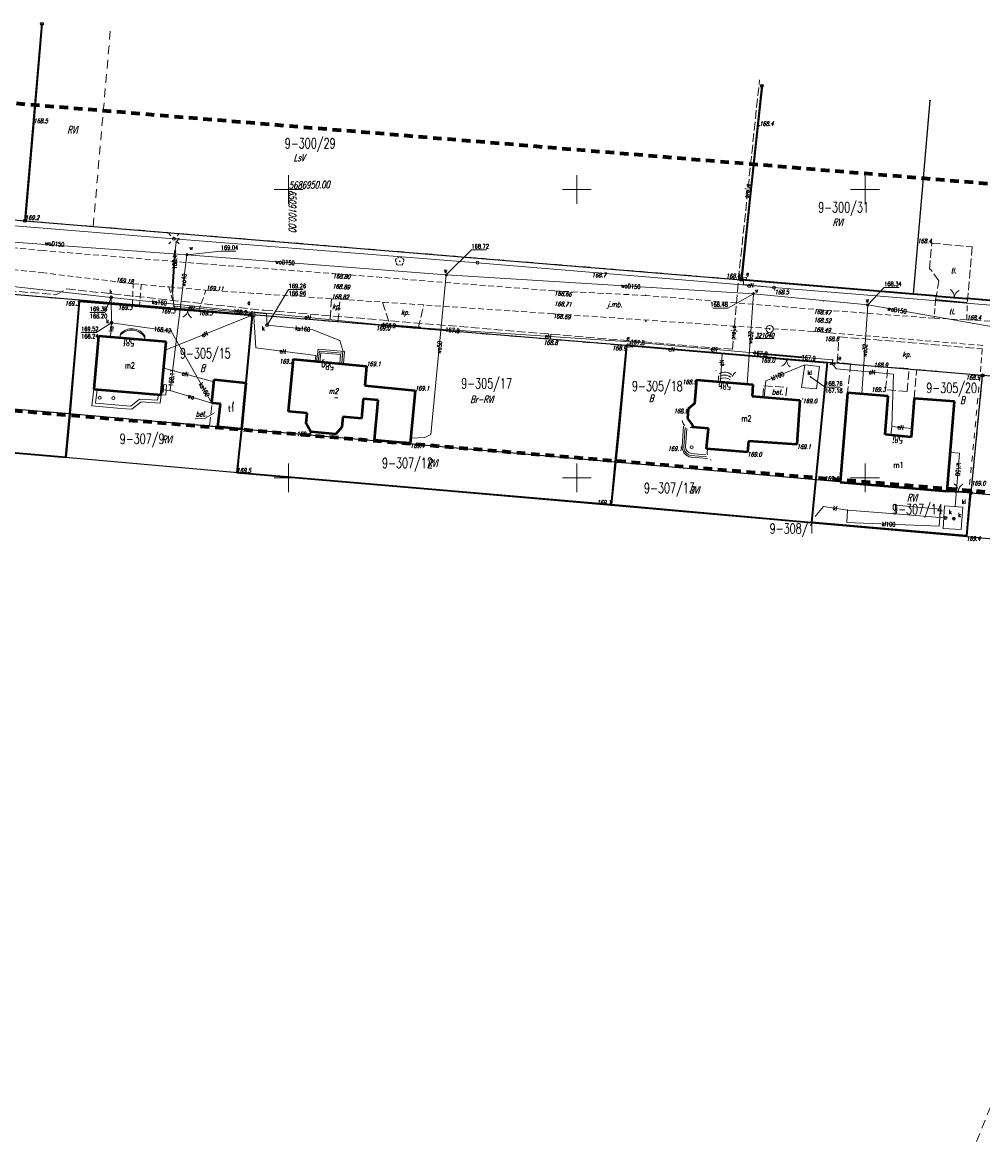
# Model space of a CAD drawing. Header units: metres. Extents: x 6508568 to 6510700, y 5686621 to 5687515.
# Tile 11 of 25: x 6509054 to 6509220, y 5686785 to 5686979. Entities that reach past the tile are written whole.
import ezdxf
from ezdxf.enums import TextEntityAlignment as Align

# ---------------------------------------------------------------- set-up
doc = ezdxf.new("R2010")
doc.units = ezdxf.units.M
for name, pattern in [('1', [0]), ('1_SUEP_A', [0]), ('1_SUEP_B', [10, 10]), ('1_SUES', [0]), ('1_SUKM', [0]), ('1_SUKP', [0]), ('1_SULO', [0]), ('1_SUPP_P', [2, 1.5, -0.5]), ('1_SUTP_A', [0]), ('1_SUTP_B', [15, 15]), ('1_SUWP', [0]), ('2_EGBU_A', [0]), ('4', [2.5, 1.5, -1]), ('BGS', [7.5, 7.5]), ('BGZ', [2, 1, -1]), ('BLO', [0]), ('GDE', [0]), ('KOC', [2, 1.5, -0.5]), ('KOJ', [0]), ('KON', [1.5, 1, -0.5]), ('KOS', [2, 1, -1]), ('KOU', [1.5, 1, -0.5]), ('SCH', [0])]:
    doc.linetypes.add(name, pattern=pattern)
doc.layers.get('0').update_dxf_attribs({"color": 250, "linetype": 'CONTINUOUS', "lineweight": 100})
for name, color, linetype, lineweight, true_color in [('Dzialki', 7, 'GDE', 25, 0x000000), ('EADTD_T_0', 214, 'CONTINUOUS', 25, 0x800080), ('EBTPO_L_2', 194, 'BLO', 18, 0x400080), ('EBUOA_T_0', 5, 'CONTINUOUS', 18, 0x0000ff), ('EBUOA_T_1', 14, 'CONTINUOUS', 18, 0x800000), ('EBUPP_L_1', 14, '1', 50, 0x800000), ('EGBB_E_T_0', 7, 'CONTINUOUS', 20, 0x000000), ('EGBB_L_0', 34, '2_EGBU_A', 50, 0x804000), ('EKLPK_L_0', 112, '4', 18, 0x00bb5e), ('EKLTK_T_0', 112, 'CONTINUOUS', 18, 0x00b95c), ('EUZPU_L_2', 7, 'KOU', 18, 0x000000), ('KRZYZE2000_L_0', 7, '1', 18, 0x000000), ('Numery_dzialek', 7, 'CONTINUOUS', 18, 0x000000), ('OPIS_KRZYZA_T_0', 7, 'CONTINUOUS', 18, 0x000000), ('P_SUEP_E_T_0', 1, 'CONTINUOUS', 0, 0xff0000), ('P_SUEP_L_0', 1, '1_SUPP_P', 18, 0xff0000), ('Punkty', 7, 'CONTINUOUS', 25, 0x000000), ('SDROK_T_0', 7, 'CONTINUOUS', 18, 0x000000), ('SDROK_T_1', 7, 'CONTINUOUS', 18, 0x000000), ('SDRPK_L_0', 7, 'KOJ', 25, 0x000000), ('SDRPK_L_1', 7, 'KOU', 18, 0x000000), ('SDRPK_L_2', 7, 'KOC', 18, 0x000000), ('SUE_E_T_1', 1, 'CONTINUOUS', 0, 0xff0000), ('SUE_L_1', 1, '1_SUES', 18, 0xff0000), ('SUE_T_3', 7, 'CONTINUOUS', 18, 0x000000), ('SUE_T_4', 1, 'CONTINUOUS', 18, 0xff0000), ('SUEP_E_T_0', 1, 'CONTINUOUS', 0, 0xff0000), ('SUEP_L_0', 1, '1_SUEP_A', 18, 0xff0000), ('SUER_T_0', 1, 'CONTINUOUS', 18, 0xff0000), ('SUK_E_T_2', 34, 'CONTINUOUS', 0, 0x803300), ('SUK_E_T_4', 34, 'CONTINUOUS', 0, 0x803300), ('SUK_L_3', 34, '1_SUKM', 18, 0x803300), ('SUK_T_3', 34, 'CONTINUOUS', 18, 0x803300), ('SUKP_E_T_0', 34, 'CONTINUOUS', 0, 0x803300), ('SUKP_L_0', 34, '1_SUKP', 18, 0x803300), ('SUKR_T_0', 34, 'CONTINUOUS', 18, 0x803300), ('SUL_L_1', 7, '1_SULO', 35, 0x000000), ('SUP_E_T_1', 7, 'CONTINUOUS', 0, 0x000000), ('SUP_T_2', 7, 'CONTINUOUS', 18, 0x000000), ('SUP_T_4', 7, 'CONTINUOUS', 18, 0x000000), ('SUTP_L_0', 30, '1_SUTP_A', 18, 0xff9100), ('SUW_E_T_2', 5, 'CONTINUOUS', 0, 0x0000ff), ('SUW_T_5', 5, 'CONTINUOUS', 18, 0x0000ff), ('SUWP_E_T_0', 5, 'CONTINUOUS', 0, 0x0000ff), ('SUWP_L_0', 5, '1_SUWP', 18, 0x0000ff), ('SUWR_T_0', 5, 'CONTINUOUS', 18, 0x0000ff), ('SZNPS_T_0', 7, 'CONTINUOUS', 18, 0x000000), ('SZNPS_T_3', 7, 'CONTINUOUS', 18, 0x000000), ('SZOPO_L_0', 7, 'BGS', 35, 0x000000), ('SZOPO_L_1', 7, 'BGS', 18, 0x000000), ('SZOPO_T_0', 7, 'CONTINUOUS', 18, 0x000000), ('SZZPZ_T_0', 7, 'CONTINUOUS', 18, 0x000000), ('WUKOS_T_1', 14, 'CONTINUOUS', 18, 0x800000), ('ZAKRES_L_0', 230, '4', 70, 0xff0080)]:
    doc.layers.add(name, color=color, linetype=linetype, lineweight=lineweight, true_color=true_color)
doc.styles.get("Standard").update_dxf_attribs({"font": 'Simplex.SHX', "width": 0.75})

# ---------------------------------------------------------------- blocks, each defined once
blk = doc.blocks.new('GRO')
at = {"linetype": 'CONTINUOUS'}
blk.add_circle((0, 0), 0.045, dxfattribs=at)
blk = doc.blocks.new('GRT')
at = {"linetype": 'CONTINUOUS'}
blk.add_circle((0, 0), 0.25, dxfattribs=at)
blk = doc.blocks.new('BUJ')
at = {"linetype": 'CONTINUOUS'}
blk.add_circle((0, 0), 0.25, dxfattribs=at)
blk = doc.blocks.new('OSP')
at = {"linetype": 'CONTINUOUS'}
for radius in [0.625, 0.045]:
    blk.add_circle((0, 0), radius, dxfattribs=at)
blk = doc.blocks.new('BGB')
at = {"linetype": 'CONTINUOUS'}
for centre, start, end in [((-1.5, 0), 359.9995, 60), ((1.5, 0), 120, 180.0005)]:
    blk.add_arc(centre, 1.5, start, end, dxfattribs=at)
blk = doc.blocks.new('DLI')
at = {"linetype": 'CONTINUOUS'}
blk.add_circle((0, 0), 0.045, dxfattribs=at)
for centre, start, end in [((-0.36, 0.12), 102.1445, 221.86), ((0, 0.38), 30.1401, 149.8599), ((0.36, 0.12), 318.14, 77.8555), ((-0.22, -0.3), 174.1482, 293.8542), ((0.22, -0.3), 246.1458, 5.8518)]:
    blk.add_arc(centre, 0.375, start, end, dxfattribs=at)
blk = doc.blocks.new('WSP')
at = {"linetype": 'CONTINUOUS'}
blk.add_circle((0, 0), 0.045, dxfattribs=at)
blk = doc.blocks.new('2_SUEO_W')
at = {"linetype": 'CONTINUOUS'}
for p, q in [((-0.53035, 0.53035), (-0.8839, 0.8839)), ((0.53035, 0.53035), (0.8839, 0.8839)), ((-0.53035, -0.53035), (-0.8839, -0.8839)), ((0.53035, -0.53035), (0.8839, -0.8839))]:
    blk.add_line(p, q, dxfattribs=at)
blk.add_circle((0, 0), 0.025, dxfattribs=at)
blk = doc.blocks.new('2_SUPP')
at = {"linetype": 'CONTINUOUS'}
blk.add_circle((0, 0), 0.25, dxfattribs=at)
blk = doc.blocks.new('2_SUES')
at = {"linetype": 'CONTINUOUS'}
for p, q in [((0.5, 0.25), (-0.5, 0.25)), ((-0.5, 0.25), (-0.5, -0.25)), ((0.5, -0.25), (0.5, 0.25)), ((-0.5, -0.25), (0.5, -0.25))]:
    blk.add_line(p, q, dxfattribs=at)
blk = doc.blocks.new('2_SUPS')
at = {"linetype": 'CONTINUOUS'}
blk.add_circle((0, 0), 0.0625, dxfattribs=at)
blk = doc.blocks.new('2_SUKS')
at = {"linetype": 'CONTINUOUS'}
blk.add_circle((0, 0), 0.25, dxfattribs=at)
blk = doc.blocks.new('2_SUPW')
at = {"linetype": 'CONTINUOUS'}
blk.add_circle((0, 0), 0.25, dxfattribs=at)
blk = doc.blocks.new('2_SUWW')
at = {"linetype": 'CONTINUOUS'}
for radius in [0.2, 0.175, 0.15, 0.125, 0.1, 0.075, 0.05, 0.025, 0.00715]:
    blk.add_circle((0, 0), radius, dxfattribs=at)

msp = doc.modelspace()

# ---------------------------------------------------------------- linework, layer by layer
at = {"layer": 'Dzialki'}
for p, q in [((6509054.3, 5686944.57), (6509057.25, 5686978.72)), ((6509178.53, 5686934.34), (6509182.09, 5686967.95)), ((6509208.4, 5686931.87), (6509211.28, 5686965.44)), ((6509031.25, 5686946.46), (6509054.3, 5686944.57)), ((6509054.3, 5686944.57), (6509170.68, 5686935)), ((6509063.74, 5686930.82), (6509013.89, 5686935.02)), ((6509170.68, 5686935), (6509178.53, 5686934.34)), ((6509178.53, 5686934.34), (6509208.4, 5686931.87)), ((6509062.02, 5686911.15), (6509063.74, 5686930.82)), ((6509093.69, 5686928.28), (6509063.74, 5686930.82)), ((6509208.4, 5686931.87), (6509238.02, 5686929.42)), ((6509091.85, 5686908.53), (6509093.69, 5686928.28)), ((6509158.61, 5686922.93), (6509093.69, 5686928.28)), ((6509156.67, 5686902.8), (6509158.61, 5686922.93)), ((6509193.48, 5686919.99), (6509158.61, 5686922.93)), ((6509191.49, 5686899.71), (6509193.48, 5686919.99)), ((6509220.38, 5686917.77), (6509193.48, 5686919.99)), ((6509218.4, 5686897.39), (6509220.38, 5686917.77)), ((6509254.2, 5686914.97), (6509220.38, 5686917.77)), ((6509012.35, 5686915.44), (6509062.02, 5686911.15)), ((6509061.32, 5686903.61), (6509062.02, 5686911.15)), ((6509062.02, 5686911.15), (6509091.85, 5686908.53)), ((6509011.73, 5686908.02), (6509061.32, 5686903.61)), ((6509091.2, 5686900.96), (6509091.85, 5686908.53)), ((6509091.85, 5686908.53), (6509156.67, 5686902.8)), ((6509061.32, 5686903.61), (6509091.2, 5686900.96)), ((6509155.94, 5686895.26), (6509156.67, 5686902.8)), ((6509156.67, 5686902.8), (6509191.49, 5686899.71)), ((6509091.2, 5686900.96), (6509155.94, 5686895.26)), ((6509190.78, 5686892.2), (6509191.49, 5686899.71)), ((6509191.49, 5686899.71), (6509218.4, 5686897.39)), ((6509217.67, 5686889.82), (6509218.4, 5686897.39)), ((6509218.4, 5686897.39), (6509252.5, 5686894.44)), ((6509155.94, 5686895.26), (6509190.78, 5686892.2)), ((6509190.78, 5686892.2), (6509217.67, 5686889.82)), ((6509217.67, 5686889.82), (6510077.15, 5686812.01))]:
    msp.add_line(p, q, dxfattribs=at)
at = {"layer": 'EBTPO_L_2', "linetype": '1', "lineweight": 18}
for p, q in [((6509070.74, 5686924.26), (6509070.89, 5686924.98)), ((6509075.01, 5686923.84), (6509075.07, 5686924.61)), ((6509065.91, 5686912.48), (6509066.25, 5686915.4)), ((6509066.84, 5686915.35), (6509066.55, 5686912.96)), ((6509078.11, 5686916.19), (6509078.86, 5686916.14)), ((6509078.28, 5686914.88), (6509078.33, 5686915.68)), ((6509078.33, 5686915.68), (6509078.36, 5686916.17)), ((6509078.74, 5686914.35), (6509078.86, 5686916.14)), ((6509074.15, 5686913.66), (6509072.66, 5686912.46)), ((6509072.83, 5686911.89), (6509074.45, 5686913.17)), ((6509077.31, 5686913.46), (6509074.15, 5686913.66)), ((6509074.45, 5686913.17), (6509077.75, 5686912.94)), ((6509077.31, 5686913.46), (6509077.45, 5686914.44)), ((6509077.75, 5686912.94), (6509077.95, 5686914.4)), ((6509077.95, 5686914.4), (6509078.74, 5686914.35)), ((6509077.98, 5686914.9), (6509078.28, 5686914.88)), ((6509065.91, 5686912.48), (6509070.99, 5686912.04)), ((6509072.66, 5686912.46), (6509066.55, 5686912.96)), ((6509070.99, 5686912.04), (6509072.83, 5686911.89))]:
    msp.add_line(p, q, dxfattribs=at)
at = {"layer": 'EBTPO_L_2', "linetype": 'SCH', "lineweight": 18}
for p, q in [((6509104.86, 5686920.2), (6509105.13, 5686922.3)), ((6509105.13, 5686922.3), (6509109.73, 5686921.89)), ((6509105.18, 5686920.17), (6509105.36, 5686921.99)), ((6509105.36, 5686921.99), (6509109.39, 5686921.62)), ((6509105.46, 5686920.14), (6509105.63, 5686921.67)), ((6509105.63, 5686921.67), (6509109.01, 5686921.39)), ((6509109.01, 5686921.39), (6509108.89, 5686919.81)), ((6509109.39, 5686921.62), (6509109.25, 5686919.78)), ((6509109.73, 5686921.89), (6509109.54, 5686919.76)), ((6509168.27, 5686905.45), (6509168.53, 5686908.96)), ((6509168.81, 5686908.73), (6509168.56, 5686905.44)), ((6509169.1, 5686908.58), (6509168.84, 5686905.39)), ((6509169.83, 5686903.89), (6509172.51, 5686903.65)), ((6509172.67, 5686903.35), (6509169.83, 5686903.58)), ((6509169.84, 5686904.22), (6509172.4, 5686903.97))]:
    msp.add_line(p, q, dxfattribs=at)
at = {"layer": 'EBTPO_L_2', "linetype": 'KOC', "lineweight": 18}
for p, q in [((6509086.32, 5686909.05), (6509086.74, 5686912.96)), ((6509087.79, 5686908.85), (6509086.32, 5686909.05))]:
    msp.add_line(p, q, dxfattribs=at)
at = {"layer": 'EBTPO_L_2', "linetype": '1', "lineweight": 18}
for centre, radius, start, end in [((6509072.8, 5686922.9), 2.71, 33.5953, 136.1837), ((6509072.84, 5686923.24), 2.62, 31.6926, 138.307)]:
    msp.add_arc(centre, radius, start, end, dxfattribs=at)
at = {"layer": 'EBTPO_L_2', "linetype": 'KOS', "lineweight": 18}
for centre, radius, start, end in [((6509172.68, 5686917.39), 1.91, 338.8284, 40.0962), ((6509178.51, 5686916.92), 1.69, 124.0774, 194.3971), ((6509169.71, 5686910.17), 1.44, 188.5969, 284.3206), ((6509174.18, 5686904.38), 1.57, 157.0028, 236.9939)]:
    msp.add_arc(centre, radius, start, end, dxfattribs=at)
at = {"layer": 'EBTPO_L_2', "linetype": 'SCH', "lineweight": 18}
for centre, radius, start, end in [((6509175.68, 5686916.65), 1.69, 47.3904, 123.2198), ((6509175.61, 5686916.1), 1.73, 52.7678, 117.2927), ((6509175.59, 5686915.63), 1.71, 54.5401, 116.312), ((6509170.12, 5686905.41), 1.85, 178.6746, 260.9968), ((6509170.12, 5686905.42), 1.56, 179.3692, 259.2901), ((6509170.14, 5686905.49), 1.3, 184.2236, 256.8175)]:
    msp.add_arc(centre, radius, start, end, dxfattribs=at)
at = {"layer": 'EBUPP_L_1', "linetype": '1'}
for p, q in [((6509067.07, 5686924.57), (6509066.25, 5686915.4)), ((6509078.77, 5686923.57), (6509067.07, 5686924.57)), ((6509077.95, 5686914.4), (6509078.77, 5686923.57)), ((6509086.74, 5686912.96), (6509087.11, 5686917.06)), ((6509087.11, 5686917.06), (6509092.61, 5686916.48)), ((6509066.25, 5686915.4), (6509077.95, 5686914.4)), ((6509092.61, 5686916.48), (6509091.87, 5686908.47)), ((6509170.79, 5686917), (6509170.44, 5686912.92)), ((6509170.79, 5686917), (6509180.56, 5686916.2)), ((6509180.56, 5686916.2), (6509180.43, 5686914.17)), ((6509180.43, 5686914.17), (6509188.71, 5686913.49)), ((6509188.71, 5686913.49), (6509188.16, 5686905.78)), ((6509196.97, 5686914.76), (6509195.66, 5686899.28)), ((6509204.03, 5686914.19), (6509196.97, 5686914.76)), ((6509203.49, 5686907.51), (6509204.03, 5686914.19)), ((6509208.5, 5686913.79), (6509207.98, 5686907.09)), ((6509215.53, 5686913.23), (6509208.5, 5686913.79)), ((6509214.22, 5686897.7), (6509215.53, 5686913.23)), ((6509088.22, 5686912.83), (6509086.74, 5686912.96)), ((6509087.78, 5686908.84), (6509088.22, 5686912.83)), ((6509169.3, 5686911.96), (6509169.21, 5686910.31)), ((6509170.44, 5686912.92), (6509169.3, 5686911.96)), ((6509169.21, 5686910.31), (6509170.1, 5686909.17)), ((6509091.87, 5686908.47), (6509087.78, 5686908.84)), ((6509170.1, 5686909.17), (6509170.07, 5686908.77)), ((6509172.82, 5686908.55), (6509170.07, 5686908.77)), ((6509172.52, 5686905.01), (6509172.82, 5686908.55)), ((6509207.98, 5686907.09), (6509203.49, 5686907.51)), ((6509179.77, 5686906.39), (6509179.59, 5686904.44)), ((6509188.16, 5686905.78), (6509179.77, 5686906.39)), ((6509179.59, 5686904.44), (6509172.52, 5686905.01)), ((6509195.66, 5686899.28), (6509214.22, 5686897.7))]:
    msp.add_line(p, q, dxfattribs=at)
at = {"layer": 'EGBB_L_0', "linetype": '2_EGBU_A'}
for p, q in [((6509067.07, 5686924.57), (6509066.25, 5686915.4)), ((6509078.77, 5686923.57), (6509067.07, 5686924.57)), ((6509077.95, 5686914.4), (6509078.77, 5686923.57)), ((6509100.03, 5686911.51), (6509100.88, 5686920.57)), ((6509100.88, 5686920.57), (6509113.54, 5686919.38)), ((6509113.54, 5686919.38), (6509113.26, 5686916)), ((6509086.74, 5686912.96), (6509087.11, 5686917.06)), ((6509087.11, 5686917.06), (6509092.61, 5686916.48)), ((6509066.25, 5686915.4), (6509077.95, 5686914.4)), ((6509092.61, 5686916.48), (6509091.87, 5686908.47)), ((6509113.26, 5686916), (6509121.97, 5686915.17)), ((6509121.97, 5686915.17), (6509121.12, 5686905.94)), ((6509170.79, 5686917), (6509170.44, 5686912.92)), ((6509170.79, 5686917), (6509180.56, 5686916.2)), ((6509180.56, 5686916.2), (6509180.43, 5686914.17)), ((6509112.96, 5686913.71), (6509112.66, 5686910.32)), ((6509115.55, 5686913.47), (6509112.96, 5686913.71)), ((6509114.94, 5686906.54), (6509115.55, 5686913.47)), ((6509180.43, 5686914.17), (6509188.71, 5686913.49)), ((6509188.71, 5686913.49), (6509188.16, 5686905.78)), ((6509196.97, 5686914.76), (6509195.66, 5686899.28)), ((6509204.03, 5686914.19), (6509196.97, 5686914.76)), ((6509203.49, 5686907.51), (6509204.03, 5686914.19)), ((6509208.5, 5686913.79), (6509207.98, 5686907.09)), ((6509215.53, 5686913.23), (6509208.5, 5686913.79)), ((6509214.22, 5686897.7), (6509215.53, 5686913.23)), ((6509088.22, 5686912.83), (6509086.74, 5686912.96)), ((6509087.78, 5686908.84), (6509088.22, 5686912.83)), ((6509103.27, 5686911.21), (6509100.03, 5686911.51)), ((6509103.1, 5686909.42), (6509103.27, 5686911.21)), ((6509169.3, 5686911.96), (6509169.21, 5686910.31)), ((6509170.44, 5686912.92), (6509169.3, 5686911.96)), ((6509103.86, 5686908), (6509103.1, 5686909.42)), ((6509109.42, 5686910.61), (6509109.26, 5686908.8)), ((6509112.66, 5686910.32), (6509109.42, 5686910.61)), ((6509169.21, 5686910.31), (6509170.1, 5686909.17)), ((6509091.87, 5686908.47), (6509087.78, 5686908.84)), ((6509108.21, 5686907.61), (6509103.86, 5686908)), ((6509109.26, 5686908.8), (6509108.21, 5686907.61)), ((6509170.1, 5686909.17), (6509170.07, 5686908.77)), ((6509172.82, 5686908.55), (6509170.07, 5686908.77)), ((6509172.52, 5686905.01), (6509172.82, 5686908.55)), ((6509207.98, 5686907.09), (6509203.49, 5686907.51)), ((6509121.12, 5686905.94), (6509114.94, 5686906.54)), ((6509179.77, 5686906.39), (6509179.59, 5686904.44)), ((6509188.16, 5686905.78), (6509179.77, 5686906.39)), ((6509179.59, 5686904.44), (6509172.52, 5686905.01)), ((6509195.66, 5686899.28), (6509214.22, 5686897.7))]:
    msp.add_line(p, q, dxfattribs=at)
at = {"layer": 'EKLPK_L_0', "linetype": '4'}
for p, q in [((6509054.3, 5686944.57), (6509057.25, 5686978.72)), ((6509066.14, 5686943.6), (6509069.12, 5686977.7)), ((6509178.53, 5686934.34), (6509182.09, 5686967.95)), ((6509031.25, 5686946.46), (6509054.3, 5686944.57)), ((6509054.3, 5686944.57), (6509066.14, 5686943.6)), ((6509066.14, 5686943.6), (6509170.68, 5686935)), ((6509013.89, 5686935.02), (6509063.74, 5686930.82)), ((6509170.68, 5686935), (6509178.53, 5686934.34)), ((6509178.53, 5686934.34), (6509208.4, 5686931.87)), ((6509063.74, 5686930.82), (6509062.02, 5686911.15)), ((6509093.69, 5686928.28), (6509063.74, 5686930.82)), ((6509208.4, 5686931.87), (6509238.02, 5686929.42)), ((6509091.85, 5686908.53), (6509093.69, 5686928.28)), ((6509093.69, 5686928.28), (6509158.61, 5686922.93)), ((6509220.38, 5686917.77), (6509218.4, 5686897.39)), ((6509254.2, 5686914.97), (6509220.38, 5686917.77)), ((6509091.85, 5686908.53), (6509062.02, 5686911.15)), ((6509091.2, 5686900.96), (6509091.85, 5686908.53)), ((6509155.94, 5686895.26), (6509091.2, 5686900.96)), ((6509217.67, 5686889.82), (6509218.4, 5686897.39)), ((6509218.4, 5686897.39), (6509252.5, 5686894.44)), ((6509190.78, 5686892.2), (6509217.67, 5686889.82)), ((6509219.32, 5686784.93), (6509263.23, 5686893.51))]:
    msp.add_line(p, q, dxfattribs=at)
at = {"layer": 'EUZPU_L_2', "linetype": 'KON'}
for p, q in [((6509146.12, 5686932.41), (6509161.93, 5686931.63)), ((6509191.13, 5686929.24), (6509161.93, 5686931.63)), ((6509211.96, 5686927.68), (6509191.13, 5686929.24)), ((6509191.01, 5686925.38), (6509145.93, 5686928.46)), ((6509191.01, 5686925.38), (6509220.5, 5686922.96)), ((6509220.33, 5686922.37), (6509219.95, 5686917.78))]:
    msp.add_line(p, q, dxfattribs=at)
at = {"layer": 'KRZYZE2000_L_0', "linetype": '1'}
for p, q in [((6509100, 5686947.5), (6509100, 5686952.5)), ((6509150, 5686947.5), (6509150, 5686952.5)), ((6509200, 5686947.5), (6509200, 5686952.5)), ((6509097.5, 5686950), (6509102.5, 5686950)), ((6509147.5, 5686950), (6509152.5, 5686950)), ((6509197.5, 5686950), (6509202.5, 5686950)), ((6509100, 5686897.5), (6509100, 5686902.5)), ((6509150, 5686897.5), (6509150, 5686902.5)), ((6509200, 5686897.5), (6509200, 5686902.5)), ((6509097.5, 5686900), (6509102.5, 5686900)), ((6509147.5, 5686900), (6509152.5, 5686900)), ((6509197.5, 5686900), (6509202.5, 5686900))]:
    msp.add_line(p, q, dxfattribs=at)
at = {"layer": 'P_SUEP_L_0', "linetype": '1_SUPP_P'}
for p, q in [((6509178.03, 5686934.39), (6509181.7, 5686969)), ((6509037.34, 5686933.62), (6509059.66, 5686931.76)), ((6509059.66, 5686931.76), (6509061.56, 5686932.76)), ((6509061.56, 5686932.76), (6509095.78, 5686929.06)), ((6509177.01, 5686922.29), (6509178.03, 5686934.39)), ((6509095.78, 5686929.06), (6509177.01, 5686922.29))]:
    msp.add_line(p, q, dxfattribs=at)
at = {"layer": 'SDROK_T_1', "linetype": 'CONTINUOUS'}
for p in [(6509087.19, 5686911.29), (6509083.8, 5686910.3)]:
    msp.add_line(p, (6509085.56, 5686910.38), dxfattribs=at)
at = {"layer": 'SDRPK_L_0', "linetype": 'KOJ'}
msp.add_line((6509217.73, 5686930.37), (6509212.24, 5686930.85), dxfattribs=at)
at = {"layer": 'SDRPK_L_1', "linetype": 'KOU'}
for p, q in [((6509057.48, 5686939.41), (6509047.32, 5686940.35)), ((6509085.07, 5686937.11), (6509057.48, 5686939.41)), ((6509057.6, 5686935.54), (6509039.93, 5686937.46)), ((6509085.07, 5686937.11), (6509107.73, 5686935.42)), ((6509073.07, 5686933.65), (6509057.6, 5686935.54)), ((6509107.73, 5686935.42), (6509146.12, 5686932.41)), ((6509072.93, 5686929.88), (6509073.07, 5686933.65)), ((6509073.07, 5686933.65), (6509079.26, 5686933.1)), ((6509074.48, 5686933.58), (6509074.16, 5686929.78)), ((6509079.26, 5686933.1), (6509085.7, 5686932.56)), ((6509080.36, 5686929.28), (6509079.26, 5686933.1)), ((6509084.39, 5686928.95), (6509085.7, 5686932.56)), ((6509107.45, 5686931.07), (6509085.7, 5686932.56)), ((6509107.45, 5686931.07), (6509145.93, 5686928.46)), ((6509212.24, 5686930.85), (6509211.96, 5686927.68)), ((6509217.65, 5686927.4), (6509217.73, 5686930.37)), ((6509211.96, 5686927.68), (6509217.65, 5686927.4)), ((6509217.65, 5686927.4), (6509235.74, 5686926.4))]:
    msp.add_line(p, q, dxfattribs=at)
at = {"layer": 'SDRPK_L_2', "linetype": 'KOC'}
for p, q in [((6509211.16, 5686936.18), (6509211.57, 5686940.7)), ((6509211.57, 5686940.7), (6509218.6, 5686940.04)), ((6509218.6, 5686940.04), (6509217.73, 5686930.37)), ((6509211.36, 5686936.17), (6509211.16, 5686936.18)), ((6509212.82, 5686934.19), (6509211.36, 5686936.17)), ((6509212.24, 5686930.85), (6509212.82, 5686934.19)), ((6509107.45, 5686931.07), (6509107.23, 5686927.15)), ((6509108.58, 5686927.03), (6509108.95, 5686931.11)), ((6509116.33, 5686930.46), (6509117.65, 5686926.32)), ((6509122.52, 5686925.89), (6509123.49, 5686929.98)), ((6509107.23, 5686927.15), (6509108.58, 5686927.03)), ((6509117.65, 5686926.32), (6509122.52, 5686925.89)), ((6509195.18, 5686920.04), (6509195.48, 5686924.48)), ((6509195.48, 5686924.48), (6509220.33, 5686922.37)), ((6509197.48, 5686919.8), (6509195.18, 5686920.04)), ((6509197.48, 5686919.8), (6509196.97, 5686914.76)), ((6509203.56, 5686915.31), (6509203.96, 5686919.2)), ((6509203.96, 5686919.2), (6509207.62, 5686918.93)), ((6509207.31, 5686914.98), (6509207.62, 5686918.93)), ((6509208.5, 5686913.79), (6509208.95, 5686918.81)), ((6509208.95, 5686918.81), (6509219.95, 5686917.78)), ((6509182.27, 5686914.02), (6509182.44, 5686915.95)), ((6509182.44, 5686915.95), (6509186.41, 5686915.69)), ((6509186.41, 5686915.69), (6509186.19, 5686913.7)), ((6509207.31, 5686914.98), (6509203.56, 5686915.31))]:
    msp.add_line(p, q, dxfattribs=at)
at = {"layer": 'SUE_L_1', "linetype": '1_SUES'}
for p, q in [((6509193.93, 5686919.64), (6509193.94, 5686919.86)), ((6509194.73, 5686919.55), (6509193.93, 5686919.64)), ((6509193.94, 5686919.86), (6509194.75, 5686919.79)), ((6509194.75, 5686919.79), (6509194.73, 5686919.55))]:
    msp.add_line(p, q, dxfattribs=at)
at = {"layer": 'SUEP_L_0', "linetype": '1_SUEP_B'}
for p, q in [((6509080.15, 5686941.46), (6509029.4, 5686945.57)), ((6509132.78, 5686937.31), (6509080.15, 5686941.46)), ((6509184.19, 5686933.01), (6509132.78, 5686937.31)), ((6509234.83, 5686928.91), (6509184.19, 5686933.01))]:
    msp.add_line(p, q, dxfattribs=at)
at = {"layer": 'SUEP_L_0', "linetype": '1_SUEP_A'}
for p, q in [((6509080.15, 5686941.46), (6509081.01, 5686941.44)), ((6509080.52, 5686940.89), (6509080.38, 5686939.36)), ((6509081.01, 5686941.44), (6509080.52, 5686940.89)), ((6509080.38, 5686939.36), (6509079.9, 5686932.28)), ((6509178.92, 5686934.56), (6509178.93, 5686933.51)), ((6509178.93, 5686933.51), (6509184.19, 5686933.01)), ((6509079.9, 5686932.28), (6509080.14, 5686929.78)), ((6509080.14, 5686929.78), (6509093.57, 5686928.54)), ((6509093.67, 5686928.78), (6509116.19, 5686926.53)), ((6509093.7, 5686928.22), (6509093.67, 5686928.78)), ((6509093.7, 5686928.22), (6509078.64, 5686922.15)), ((6509093.57, 5686928.54), (6509093.7, 5686928.22)), ((6509093.7, 5686928.22), (6509094, 5686927.93)), ((6509094, 5686927.93), (6509094.34, 5686922.53)), ((6509116.19, 5686926.53), (6509122.92, 5686926.01)), ((6509122.92, 5686926.01), (6509159.31, 5686923.6)), ((6509159.23, 5686922.94), (6509159.31, 5686923.6)), ((6509159.23, 5686922.94), (6509175.23, 5686921.52)), ((6509159.31, 5686923.6), (6509180.62, 5686921.7)), ((6509094.34, 5686922.53), (6509104.76, 5686921.21)), ((6509104.76, 5686921.21), (6509104.66, 5686920.21)), ((6509174.92, 5686916.66), (6509175.23, 5686921.52)), ((6509180.62, 5686921.7), (6509188.98, 5686920.91)), ((6509188.98, 5686920.91), (6509194.38, 5686920.45)), ((6509078.37, 5686919.03), (6509087.08, 5686916.68)), ((6509194.38, 5686920.45), (6509194.34, 5686919.83)), ((6509194.34, 5686919.83), (6509194.34, 5686919.71)), ((6509194.4, 5686919.59), (6509194.34, 5686919.71)), ((6509194.4, 5686919.59), (6509195.02, 5686918.93)), ((6509195.02, 5686918.93), (6509204.94, 5686918)), ((6509204.94, 5686918), (6509204.63, 5686908.91)), ((6509204.63, 5686908.91), (6509204.49, 5686907.42)), ((6509204.63, 5686908.91), (6509208.1, 5686908.59))]:
    msp.add_line(p, q, dxfattribs=at)
at = {"layer": 'SUK_L_3', "linetype": '1_SUKM'}
for p, q in [((6509188.96, 5686915.69), (6509189.53, 5686919.59)), ((6509189.53, 5686919.59), (6509192.08, 5686919.29)), ((6509192.08, 5686919.29), (6509191.58, 5686915.44)), ((6509191.58, 5686915.44), (6509188.96, 5686915.69)), ((6509213.55, 5686891.22), (6509213.8, 5686895.14)), ((6509213.8, 5686895.14), (6509216.94, 5686894.94)), ((6509216.94, 5686894.94), (6509216.69, 5686891.05)), ((6509216.69, 5686891.05), (6509213.55, 5686891.22))]:
    msp.add_line(p, q, dxfattribs=at)
at = {"layer": 'SUKP_L_0', "linetype": '1_SUKP'}
for p, q in [((6509032.51, 5686935.41), (6509069.26, 5686931.29)), ((6509096.17, 5686928.42), (6509069.26, 5686931.29)), ((6509069.26, 5686931.29), (6509069.32, 5686926.9)), ((6509069.32, 5686926.9), (6509069.11, 5686924.4)), ((6509069.32, 5686926.9), (6509079.67, 5686925.46)), ((6509096.28, 5686926.5), (6509096.17, 5686928.42)), ((6509079.67, 5686925.46), (6509086.74, 5686912.97)), ((6509096.28, 5686926.5), (6509104.25, 5686925.65)), ((6509104.25, 5686925.65), (6509108.89, 5686923.84)), ((6509108.89, 5686923.84), (6509109.41, 5686922.06)), ((6509109.41, 5686922.06), (6509109.24, 5686919.78)), ((6509182.8, 5686916.82), (6509189.53, 5686919.59)), ((6509182.52, 5686914), (6509182.8, 5686916.82)), ((6509214.79, 5686904.43), (6509216.38, 5686904.29)), ((6509216.38, 5686904.29), (6509215.63, 5686895.02)), ((6509192.81, 5686895.06), (6509191.36, 5686893.31)), ((6509196.94, 5686894.4), (6509192.81, 5686895.06)), ((6509196.84, 5686892.25), (6509196.94, 5686894.4)), ((6509196.94, 5686894.4), (6509205.24, 5686893.75)), ((6509205.24, 5686893.75), (6509205.28, 5686895.28)), ((6509205.24, 5686893.75), (6509212.97, 5686893.13)), ((6509205.28, 5686895.28), (6509213.05, 5686894.58)), ((6509213.05, 5686894.58), (6509212.97, 5686893.13)), ((6509212.85, 5686891.63), (6509196.84, 5686892.25)), ((6509212.97, 5686893.13), (6509212.85, 5686891.63)), ((6509213.67, 5686893.07), (6509212.97, 5686893.13)), ((6509213.97, 5686893.05), (6509213.67, 5686893.07))]:
    msp.add_line(p, q, dxfattribs=at)
at = {"layer": 'SUKR_T_0', "linetype": 'CONTINUOUS', "lineweight": 0}
for p, q in [((6509096.28, 5686926.5), (6509100.03, 5686932.64)), ((6509100.03, 5686932.64), (6509102.58, 5686932.64)), ((6509069.26, 5686931.29), (6509068.13, 5686928.67)), ((6509065.55, 5686928.67), (6509068.13, 5686928.67)), ((6509069.32, 5686926.9), (6509066.67, 5686925.19)), ((6509064.04, 5686925.19), (6509066.67, 5686925.19)), ((6509190.55, 5686917.51), (6509193.08, 5686915.74)), ((6509193.08, 5686915.74), (6509195.66, 5686915.74))]:
    msp.add_line(p, q, dxfattribs=at)
at = {"layer": 'SUL_L_1', "linetype": '1_SULO'}
for p, q in [((6509079.9, 5686932.28), (6509080.38, 5686939.36)), ((6509122.92, 5686926.01), (6509116.19, 5686926.53)), ((6509180.62, 5686921.7), (6509188.98, 5686920.91))]:
    msp.add_line(p, q, dxfattribs=at)
at = {"layer": 'SUTP_L_0', "linetype": '1_SUTP_B'}
for p, q in [((6509029.4, 5686945.57), (6509080.15, 5686941.46)), ((6509080.15, 5686941.46), (6509132.78, 5686937.31)), ((6509132.78, 5686937.31), (6509184.19, 5686933.01)), ((6509184.19, 5686933.01), (6509234.83, 5686928.91))]:
    msp.add_line(p, q, dxfattribs=at)
at = {"layer": 'SUWP_L_0', "linetype": '1_SUWP'}
for p, q in [((6509082.4, 5686938.7), (6509050.79, 5686940.96)), ((6509082.4, 5686938.7), (6509079.51, 5686915.18)), ((6509127.38, 5686935.19), (6509082.4, 5686938.7)), ((6509124.7, 5686907.55), (6509127.38, 5686935.19)), ((6509180.65, 5686931.93), (6509127.38, 5686935.19)), ((6509179.55, 5686916.28), (6509180.65, 5686931.93)), ((6509200.46, 5686929.98), (6509180.65, 5686931.93)), ((6509199.46, 5686914.56), (6509200.46, 5686929.98)), ((6509223.18, 5686926.03), (6509200.46, 5686929.98)), ((6509079.51, 5686915.18), (6509078.03, 5686915.29)), ((6509079.51, 5686915.18), (6509086.74, 5686912.96)), ((6509123.65, 5686907.01), (6509124.7, 5686907.55)), ((6509121.21, 5686906.9), (6509123.65, 5686907.01))]:
    msp.add_line(p, q, dxfattribs=at)
at = {"layer": 'SUWR_T_0', "linetype": 'CONTINUOUS', "lineweight": 0}
for p, q in [((6509082.4, 5686938.7), (6509088.27, 5686939.3)), ((6509088.27, 5686939.3), (6509090.87, 5686939.3)), ((6509127.38, 5686935.19), (6509131.75, 5686939.52)), ((6509131.75, 5686939.52), (6509134.36, 5686939.52)), ((6509200.46, 5686929.98), (6509203.31, 5686933.01)), ((6509203.31, 5686933.01), (6509205.94, 5686933.01)), ((6509180.65, 5686931.93), (6509176.2, 5686929.44)), ((6509173.57, 5686929.44), (6509176.2, 5686929.44))]:
    msp.add_line(p, q, dxfattribs=at)
at = {"layer": 'SZOPO_L_0', "linetype": 'BGS'}
for p, q in [((6509057.21, 5686978.74), (6509055.8, 5686961.52)), ((6509180.13, 5686948.9), (6509182.21, 5686968.14)), ((6509055.8, 5686961.52), (6509054.32, 5686944.72)), ((6509178.6, 5686934.34), (6509180.13, 5686948.9)), ((6509212.58, 5686931.52), (6509178.6, 5686934.34)), ((6509063.69, 5686930.63), (6509062.06, 5686911.14)), ((6509063.69, 5686930.63), (6509080.38, 5686929.27)), ((6509212.58, 5686931.52), (6509217.67, 5686931.1)), ((6509237.92, 5686929.37), (6509217.67, 5686931.1)), ((6509080.38, 5686929.27), (6509084.39, 5686928.95)), ((6509084.39, 5686928.95), (6509093.68, 5686928.24)), ((6509093.68, 5686928.24), (6509092.61, 5686916.48)), ((6509158.64, 5686922.94), (6509157.27, 5686908.3)), ((6509184.51, 5686920.74), (6509158.64, 5686922.94)), ((6509184.51, 5686920.74), (6509188.37, 5686920.41)), ((6509188.37, 5686920.41), (6509193.42, 5686919.99)), ((6509193.42, 5686919.99), (6509190.71, 5686892.26)), ((6509062.06, 5686911.14), (6509061.39, 5686903.58)), ((6509011.73, 5686908.02), (6509061.39, 5686903.58)), ((6509091.87, 5686908.47), (6509091.03, 5686900.92)), ((6509157.27, 5686908.3), (6509155.96, 5686895.38)), ((6509091.03, 5686900.92), (6509155.96, 5686895.38)), ((6509214.22, 5686897.7), (6509218.2, 5686897.55)), ((6509218.2, 5686897.55), (6509217.58, 5686889.93)), ((6509155.96, 5686895.38), (6509190.71, 5686892.26)), ((6509217.58, 5686889.93), (6509190.71, 5686892.26))]:
    msp.add_line(p, q, dxfattribs=at)
at = {"layer": 'SZOPO_L_1', "linetype": 'BGZ', "lineweight": 18}
msp.add_line((6509219.95, 5686917.78), (6509218.03, 5686897.91), dxfattribs=at)
at = {"layer": 'ZAKRES_L_0', "linetype": '4'}
for p, q in [((6508933.22, 5686974.8), (6509353.23, 5686940.17)), ((6509362.8, 5686885.67), (6508982.44, 5686917.49))]:
    msp.add_line(p, q, dxfattribs=at)

# ---------------------------------------------------------------- block references
at = {"layer": 'EBUOA_T_0', "rotation": 2.3959110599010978}
for p in [(6509067.26, 5686913.9), (6509069.63, 5686913.84)]:
    msp.add_blockref('BUJ', p, dxfattribs=at)
at = {"layer": 'EBUOA_T_0'}
msp.add_blockref('BUJ', (6509169.93, 5686905.32), dxfattribs=at)
at = {"layer": 'Punkty'}
for name, p in [('GRT', (6509057.25, 5686978.72)), ('GRT', (6509182.09, 5686967.95)), ('GRO', (6509211.28, 5686965.44)), ('GRT', (6509054.3, 5686944.57)), ('GRO', (6509170.68, 5686935)), ('GRT', (6509178.53, 5686934.34)), ('GRO', (6509063.74, 5686930.82)), ('GRO', (6509208.4, 5686931.87)), ('GRO', (6509093.69, 5686928.28)), ('GRO', (6509158.61, 5686922.93)), ('GRO', (6509193.48, 5686919.99)), ('GRT', (6509220.38, 5686917.77)), ('GRO', (6509062.02, 5686911.15)), ('GRO', (6509091.85, 5686908.53)), ('GRO', (6509061.32, 5686903.61)), ('GRO', (6509156.67, 5686902.8)), ('GRO', (6509091.2, 5686900.96)), ('GRO', (6509191.49, 5686899.71)), ('GRT', (6509218.4, 5686897.39)), ('GRO', (6509155.94, 5686895.26)), ('GRO', (6509190.78, 5686892.2)), ('GRO', (6509217.67, 5686889.82))]:
    msp.add_blockref(name, p, dxfattribs=at)
at = {"layer": 'SUE_T_3'}
for name in ['2_SUEO_W', '2_SUPP']:
    msp.add_blockref(name, (6509080.15, 5686941.46), dxfattribs=at)
at = {"layer": 'SUE_T_4'}
for p, rotation in [((6509178.92, 5686934.56), 353.6907843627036), ((6509093.7, 5686928.22), 354.6156756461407), ((6509159.23, 5686922.94), 356.6810964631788)]:
    msp.add_blockref('2_SUES', p, dxfattribs=dict(at, rotation=rotation))
at = {"layer": 'SUER_T_0'}
for p in [(6509080.52, 5686940.89), (6509081.01, 5686941.44), (6509080.38, 5686939.36), (6509178.93, 5686933.51), (6509079.9, 5686932.28), (6509080.14, 5686929.78), (6509093.67, 5686928.78), (6509093.57, 5686928.54), (6509093.69, 5686928.41), (6509116.19, 5686926.53), (6509122.92, 5686926.01), (6509159.31, 5686923.6), (6509180.62, 5686921.7), (6509188.98, 5686920.91), (6509194.38, 5686920.45)]:
    msp.add_blockref('2_SUPS', p, dxfattribs=at)
at = {"layer": 'SUK_T_3'}
for p in [(6509069.26, 5686931.29), (6509069.32, 5686926.9), (6509096.28, 5686926.5)]:
    msp.add_blockref('2_SUKS', p, dxfattribs=at)
at = {"layer": 'SUKR_T_0'}
for p in [(6509069.26, 5686931.29), (6509069.32, 5686926.9), (6509079.67, 5686925.46), (6509096.28, 5686926.5), (6509190.55, 5686917.51), (6509196.94, 5686894.4), (6509205.28, 5686895.28), (6509213.97, 5686893.05), (6509215.4, 5686892.94)]:
    msp.add_blockref('2_SUPS', p, dxfattribs=at)
at = {"layer": 'SUP_T_2'}
for p in [(6509080.15, 5686941.46), (6509132.78, 5686937.31), (6509184.19, 5686933.01)]:
    msp.add_blockref('2_SUPP', p, dxfattribs=at)
at = {"layer": 'SUP_T_4'}
for p in [(6509213.97, 5686893.05), (6509215.4, 5686892.94)]:
    msp.add_blockref('2_SUPW', p, dxfattribs=at)
at = {"layer": 'SUW_T_5'}
for p in [(6509082.4, 5686938.7), (6509127.38, 5686935.19), (6509180.65, 5686931.93), (6509200.46, 5686929.98)]:
    msp.add_blockref('2_SUWW', p, dxfattribs=at)
at = {"layer": 'SUWR_T_0'}
for p in [(6509082.4, 5686938.7), (6509127.38, 5686935.19), (6509180.65, 5686931.93), (6509200.46, 5686929.98), (6509079.51, 5686915.18)]:
    msp.add_blockref('2_SUPS', p, dxfattribs=at)
at = {"layer": 'SZNPS_T_0', "rotation": 2.4000091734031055}
msp.add_blockref('OSP', (6509183.46, 5686925.8), dxfattribs=at)
at = {"layer": 'SZOPO_T_0'}
for p, rotation in [((6509215.48, 5686931.28), 355.28293987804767), ((6509082.55, 5686929.1), 175.4374422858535), ((6509186.39, 5686920.59), 175.1806135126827), ((6509216.17, 5686897.63), 357.8250739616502)]:
    msp.add_blockref('BGB', p, dxfattribs=dict(at, rotation=rotation))
at = {"layer": 'SZZPZ_T_0'}
msp.add_blockref('DLI', (6509119.3, 5686937.56), dxfattribs=at)
at = {"layer": 'WUKOS_T_1'}
for p in [(6509181.68, 5686961.05), (6509211.57, 5686940.7), (6509178.35, 5686934.61), (6509184.31, 5686932.59), (6509161.93, 5686931.63), (6509192.81, 5686930.67), (6509161.97, 5686927.17), (6509189.19, 5686913.7), (6509208.49, 5686913.97), (6509195.41, 5686899.5)]:
    msp.add_blockref('WSP', p, dxfattribs=at)

# ---------------------------------------------------------------- texts
at = {"layer": 'EADTD_T_0', "width": 0.7}
for s, rotation, p in [('58f', 177.52, (6509072.34, 5686924.12)), ('58g', 177.52, (6509106.81, 5686920.01)), ('58h', 175.32, (6509175.71, 5686916.6)), ('58i', 174.66, (6509205.74, 5686907.3))]:
    msp.add_text(s, height=1.25, rotation=rotation, dxfattribs=at).set_placement(p, align=Align.CENTER)
at = {"layer": 'EBUOA_T_1', "oblique": 15, "width": 0.7}
msp.add_text('m2', height=0.9, dxfattribs=at).set_placement((6509107.8, 5686915.04), align=Align.MIDDLE)
msp.add_text('t', height=0.9, rotation=2.3959, dxfattribs=at).set_placement((6509090.29, 5686912.79), align=Align.MIDDLE)
at = {"layer": 'EGBB_E_T_0', "width": 0.7}
for s, p in [('m2', (6509072.51, 5686919.49)), ('_', (6509108.26, 5686914.43)), ('t1', (6509090.12, 5686911.99)), ('m2', (6509179.44, 5686910.3)), ('m1', (6509205.8, 5686902.24))]:
    msp.add_text(s, height=1, dxfattribs=at).set_placement(p, align=Align.MIDDLE)
at = {"layer": 'EKLTK_T_0', "oblique": 15, "width": 0.7}
for s, p in [('RVI', (6509062.54, 5686960.36)), ('LsV', (6509101.88, 5686955.51)), ('RVI', (6509195.27, 5686944.31)), ('B', (6509162.91, 5686913.8)), ('B', (6509216.89, 5686913.49))]:
    msp.add_text(s, height=1.25, dxfattribs=at).set_placement(p, align=Align.MIDDLE)
for s, p in [('B', (6509084.73, 5686919.66)), ('Br-RVI', (6509131.55, 5686914.24)), ('RVI', (6509078.03, 5686907.27)), ('RVI', (6509124.1, 5686903.17)), ('RVI', (6509169.51, 5686898.53)), ('RVI', (6509207.27, 5686897.17))]:
    msp.add_text(s, height=1.25, dxfattribs=at).set_placement(p, align=Align.TOP_LEFT)
at = {"layer": 'Numery_dzialek', "width": 0.7}
for s, p in [('9-300/29', (6509099.36, 5686958.88)), ('9-300/31', (6509191.86, 5686947.78)), ('9-305/15', (6509081.18, 5686922.47)), ('9-305/17', (6509129.95, 5686917.25)), ('9-305/18', (6509159.57, 5686916.79)), ('9-305/20', (6509210.61, 5686916.47)), ('9-307/9', (6509070.74, 5686907.65)), ('9-307/12', (6509116.23, 5686903.45)), ('9-307/13', (6509161.67, 5686899.12)), ('9-307/14', (6509204.69, 5686895.45)), ('9-308/1', (6509183.45, 5686892.09))]:
    msp.add_text(s, height=1.75, dxfattribs=at).set_placement(p, align=Align.TOP_LEFT)
at = {"layer": 'OPIS_KRZYZA_T_0', "oblique": 15, "width": 0.7}
for s, rotation, p in [('5686950.00', 1.3079, (6509100.06, 5686950.08)), ('6509100.00', 270, (6509100.06, 5686949.89))]:
    msp.add_text(s, height=1.25, rotation=rotation, dxfattribs=at).set_placement(p)
at = {"layer": 'P_SUEP_E_T_0', "lineweight": 9, "width": 0.7}
for rotation, p in [(83.9471, (6509179.66, 5686949.75)), (85.1815, (6509177.25, 5686925.18))]:
    msp.add_text('proj.e', height=0.75, rotation=rotation, dxfattribs=at).set_placement(p, align=Align.MIDDLE)
at = {"layer": 'SDROK_T_0', "oblique": 15, "width": 0.7}
msp.add_text('j.mb.', height=0.9, rotation=358.3153, dxfattribs=at).set_placement((6509156.6, 5686929.95), align=Align.MIDDLE)
at = {"layer": 'SDROK_T_1', "oblique": 15, "width": 0.7}
for s, p in [('tl.', (6509215.36, 5686935.94)), ('kp.', (6509108.35, 5686929.56)), ('kp.', (6509120.27, 5686928.56)), ('tl.', (6509215.05, 5686928.84)), ('kp.', (6509207.25, 5686921.27)), ('bet.', (6509184.8, 5686914.88))]:
    msp.add_text(s, height=0.9, dxfattribs=at).set_placement(p, align=Align.MIDDLE)
msp.add_text('bet.', height=0.9, rotation=2.3959, dxfattribs=at).set_placement((6509085.87, 5686910.69), align=Align.RIGHT)
at = {"layer": 'SUE_E_T_1', "lineweight": 9, "width": 0.7}
for p in [(6509179.39, 5686934.99), (6509092.9, 5686930.03), (6509158.68, 5686923.86), (6509195.36, 5686920.44)]:
    msp.add_text('e', height=0.75, dxfattribs=at).set_placement(p)
at = {"layer": 'SUEP_E_T_0', "lineweight": 9, "width": 0.7}
for rotation, p in [(354.5699, (6509180.13, 5686933.4)), (354.7283, (6509083.18, 5686929.5)), (354.2944, (6509103.35, 5686927.82)), (21.9546, (6509085.48, 5686924.91)), (356.2037, (6509145.03, 5686924.55)), (352.7803, (6509099.02, 5686921.94)), (354.9271, (6509166.44, 5686922.3)), (354.905, (6509173.81, 5686922.31)), (86.3428, (6509175.13, 5686919.94)), (344.9087, (6509082.09, 5686918.03)), (354.6442, (6509201.22, 5686918.35)), (354.716, (6509206.15, 5686908.77))]:
    msp.add_text('eN', height=0.75, rotation=rotation, dxfattribs=at).set_placement(p, align=Align.MIDDLE)
at = {"layer": 'SUER_T_0', "lineweight": 9, "width": 0.7}
for s, rotation, p in [('168.4', 87.6393, (6509080.33, 5686938.64)), ('168.2', 354.7283, (6509092.87, 5686928.61))]:
    msp.add_text(s, height=0.75, rotation=rotation, dxfattribs=at).set_placement(p, align=Align.MIDDLE_RIGHT)
for s, rotation, p in [('167.9', 355.6386, (6509116.19, 5686926.53)), ('167.8', 353.69, (6509127.21, 5686925.73)), ('167.8', 355.1526, (6509159.31, 5686923.6)), ('167.8', 354.2959, (6509180.62, 5686921.7)), ('167.9', 355.8728, (6509188.98, 5686920.91))]:
    msp.add_text(s, height=0.75, rotation=rotation, dxfattribs=at).set_placement(p, align=Align.MIDDLE_LEFT)
at = {"layer": 'SUK_E_T_2', "lineweight": 9, "width": 0.7}
for p in [(6509190.05, 5686917.86), (6509216.79, 5686895.48)]:
    msp.add_text('kl', height=0.75, dxfattribs=at).set_placement(p)
at = {"layer": 'SUK_E_T_4', "lineweight": 9, "width": 0.7}
msp.add_text('k', height=0.75, dxfattribs=at).set_placement((6509068.98, 5686931.89))
msp.add_text('k', height=0.75, dxfattribs=at).set_placement((6509068.86, 5686926.8), align=Align.RIGHT)
msp.add_text('k', height=0.75, dxfattribs=at).set_placement((6509095.88, 5686926.3), align=Align.TOP_RIGHT)
at = {"layer": 'SUKP_E_T_0', "lineweight": 9, "width": 0.7}
for s, rotation, p in [('ks160', 353.9123, (6509077.63, 5686930.4)), ('ks', 85.212, (6509069.23, 5686925.84)), ('ks160', 353.9124, (6509102.47, 5686925.84)), ('kl100', 22.3716, (6509184.83, 5686917.66)), ('ks160', 299.4964, (6509085.41, 5686915.31)), ('kl150', 265.3745, (6509216.15, 5686901.48)), ('kl', 350.9205, (6509194.79, 5686894.74)), ('kl100', 357.7823, (6509204.1, 5686891.97))]:
    msp.add_text(s, height=0.75, rotation=rotation, dxfattribs=at).set_placement(p, align=Align.MIDDLE)
at = {"layer": 'SUKR_T_0', "lineweight": 9, "width": 0.7}
for s, p in [('169.26', (6509100.03, 5686933.64)), ('166.96', (6509100.03, 5686932.39)), ('169.38', (6509065.55, 5686929.67)), ('166.20', (6509065.55, 5686928.42)), ('169.52', (6509064.04, 5686926.19)), ('168.24', (6509064.04, 5686924.94)), ('168.76', (6509193.08, 5686916.74)), ('167.18', (6509193.08, 5686915.49))]:
    msp.add_text(s, height=0.75, dxfattribs=at).set_placement(p, align=Align.TOP_LEFT)
msp.add_text('168.42', height=0.75, rotation=352.2314, dxfattribs=at).set_placement((6509079.67, 5686925.46), align=Align.MIDDLE_RIGHT)
at = {"layer": 'SUP_E_T_1', "lineweight": 9, "width": 0.7}
for p in [(6509214.56, 5686893.71), (6509216.16, 5686893.21)]:
    msp.add_text('k', height=0.75, dxfattribs=at).set_placement(p)
at = {"layer": 'SUW_E_T_2', "lineweight": 9, "width": 0.7}
msp.add_text('w', height=0.75, dxfattribs=at).set_placement((6509083.44, 5686939.51), align=Align.RIGHT)
for p in [(6509126.96, 5686935.55), (6509180.9, 5686932.12), (6509200.09, 5686930.43)]:
    msp.add_text('w', height=0.75, dxfattribs=at).set_placement(p)
at = {"layer": 'SUWP_E_T_0', "lineweight": 9, "width": 0.7}
for s, rotation, p in [('woD150', 355.3228, (6509059.46, 5686940.58)), ('woD150', 355.538, (6509099.41, 5686937.37)), ('wo40', 83.0041, (6509081.86, 5686934.31)), ('woD150', 356.498, (6509159.37, 5686933.23)), ('woD150', 350.1374, (6509205.55, 5686929.1)), ('wo32', 85.9769, (6509180.12, 5686924.34)), ('wo50', 84.4619, (6509126.16, 5686922.62)), ('wo32', 86.2895, (6509199.95, 5686922.11)), ('wo', 342.9306, (6509083.14, 5686914.07))]:
    msp.add_text(s, height=0.75, rotation=rotation, dxfattribs=at).set_placement(p, align=Align.MIDDLE)
at = {"layer": 'SUWR_T_0', "lineweight": 9, "width": 0.7}
for s, p in [('169.04', (6509088.27, 5686939.55)), ('168.72', (6509131.75, 5686939.77)), ('168.34', (6509203.31, 5686933.26))]:
    msp.add_text(s, height=0.75, dxfattribs=at).set_placement(p)
msp.add_text('168.48', height=0.75, dxfattribs=at).set_placement((6509176.2, 5686930.44), align=Align.TOP_RIGHT)
msp.add_text('168.11', height=0.75, rotation=83.6289, dxfattribs=at).set_placement((6509079.59, 5686915.83), align=Align.MIDDLE_LEFT)
at = {"layer": 'SZNPS_T_3', "oblique": 15, "width": 0.7}
msp.add_text('%%U321040', height=0.75, dxfattribs=at).set_placement((6509180.94, 5686924.34))
at = {"layer": 'WUKOS_T_1', "oblique": 15, "width": 0.7}
for s, p in [('168.5', (6509055.8, 5686961.52)), ('168.4', (6509181.68, 5686961.05)), ('169.2', (6509054.32, 5686944.72)), ('168.4', (6509217.65, 5686927.4)), ('169.1', (6509113.54, 5686919.38)), ('169.1', (6509121.97, 5686915.17)), ('169.5', (6509091.03, 5686900.92))]:
    msp.add_text(s, height=0.75, dxfattribs=at).set_placement(p)
for s, p in [('168.4', (6509211.57, 5686940.7)), ('168.4', (6509178.35, 5686934.61)), ('168.9', (6509203.96, 5686919.2)), ('169.1', (6509195.41, 5686899.5)), ('169.1', (6509155.96, 5686895.38))]:
    msp.add_text(s, height=0.75, dxfattribs=at).set_placement(p, align=Align.RIGHT)
msp.add_text('169.18', height=0.75, rotation=353.9511, dxfattribs=at).set_placement((6509073.07, 5686933.65), align=Align.RIGHT)
for s, rotation, p in [('168.80', 356.6851, (6509107.73, 5686935.42)), ('168.66', 355.8886, (6509146.12, 5686932.41)), ('168.47', 354.9831, (6509191.13, 5686929.24)), ('168.69', 356.0677, (6509145.93, 5686928.46))]:
    msp.add_text(s, height=0.75, rotation=rotation, dxfattribs=at).set_placement(p, align=Align.TOP_LEFT)
for s, p in [('168.7', (6509155.1, 5686935.54)), ('169.3', (6509063.69, 5686930.63)), ('169.3', (6509072.93, 5686929.88)), ('169.3', (6509080.36, 5686929.28)), ('169.0', (6509117.65, 5686926.32)), ('168.8', (6509146.7, 5686923.84)), ('168.9', (6509158.61, 5686922.87)), ('168.6', (6509195.48, 5686924.48)), ('169.2', (6509100.88, 5686920.57)), ('169.0', (6509184.36, 5686920.74)), ('168.9', (6509219.95, 5686917.78)), ('168.9', (6509170.79, 5686917)), ('168.9', (6509169.3, 5686911.96)), ('169.3', (6509103.86, 5686908)), ('169.1', (6509168.27, 5686905.45))]:
    msp.add_text(s, height=0.75, dxfattribs=at).set_placement(p, align=Align.TOP_RIGHT)
for s, rotation, p in [('169.11', 356.3151, (6509085.7, 5686932.56)), ('168.82', 358.1884, (6509107.45, 5686931.07)), ('168.49', 356.4262, (6509191.01, 5686925.38))]:
    msp.add_text(s, height=0.75, rotation=rotation, dxfattribs=at).set_placement(p)
for s, rotation, p in [('168.89', 356.4593, (6509107.64, 5686933.24)), ('168.71', 357.238, (6509146.09, 5686930.2)), ('168.52', 357.0388, (6509191.1, 5686927.39))]:
    msp.add_text(s, height=0.75, rotation=rotation, dxfattribs=at).set_placement(p, align=Align.MIDDLE_LEFT)
for s, p in [('168.5', (6509184.31, 5686932.59)), ('169.3', (6509084.39, 5686928.95)), ('169.0', (6509189.19, 5686913.7)), ('169.1', (6509121.12, 5686905.94)), ('169.1', (6509188.16, 5686905.78)), ('169.0', (6509179.59, 5686904.44)), ('169.0', (6509218.43, 5686899.44)), ('169.4', (6509217.56, 5686889.85))]:
    msp.add_text(s, height=0.75, dxfattribs=at).set_placement(p, align=Align.TOP_LEFT)
msp.add_text('169.3', height=0.75, dxfattribs=at).set_placement((6509203.56, 5686915.31), align=Align.MIDDLE_RIGHT)

doc.saveas('drawing.dxf')
